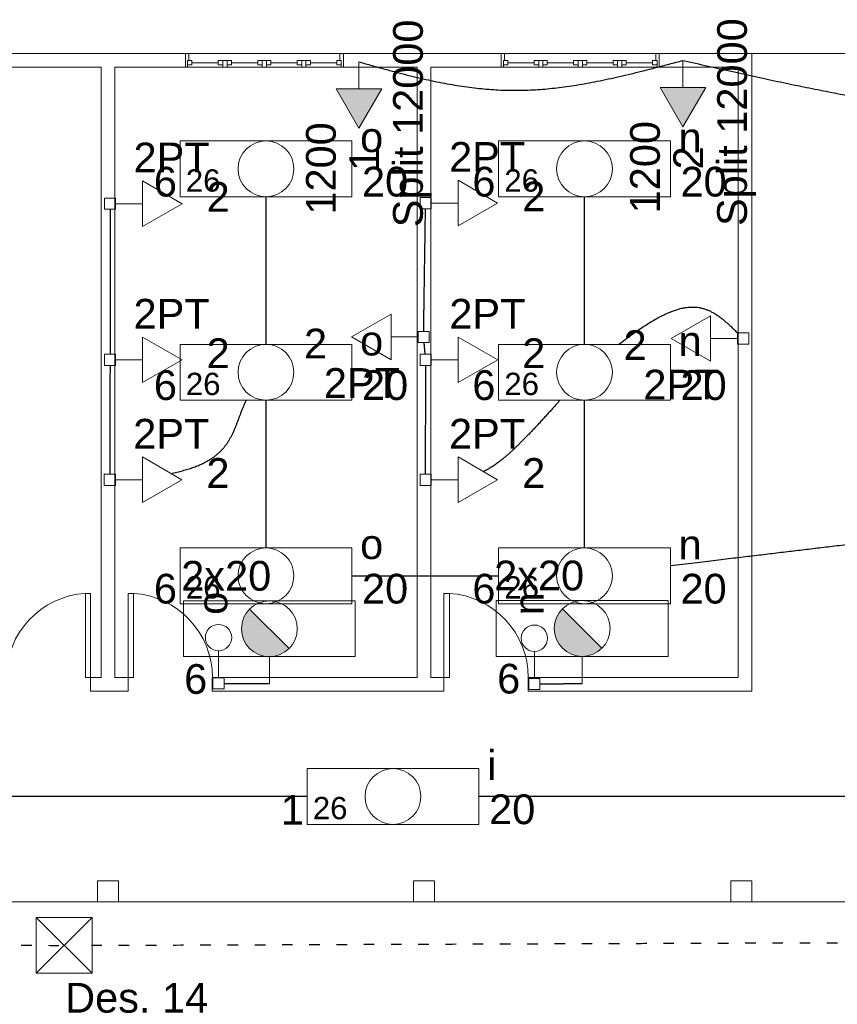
# Model space of a CAD drawing. Header units: metres. Extents: x -81 to 1042, y -541 to 334.
# Tile 92 of 130: x 808 to 816, y 217 to 226. Entities that reach past the tile are written whole.
import ezdxf

# ---------------------------------------------------------------- set-up
doc = ezdxf.new("R2010")
doc.units = ezdxf.units.M
doc.linetypes.add('DOT2', pattern=[3.175, 0, -3.175])
for name, color, linetype, lineweight in [('Arquitetura ', 134, 'Continuous', 5), ('EL-Condutos', 4, 'Continuous', 30), ('EL-Pontos', 9, 'Continuous', 20), ('EL-Textos pontos', 5, 'Continuous', 20), ('P-SIMBOL', 5, 'Continuous', 20)]:
    doc.layers.add(name, color=color, linetype=linetype, lineweight=lineweight)
doc.styles.add('Arial', font='arial.ttf', dxfattribs={"height": 0.025})

msp = doc.modelspace()

# ---------------------------------------------------------------- hatches: boundary and pattern name
at = {"layer": 'P-SIMBOL', "linetype": 'Continuous'}
for points in [[(811.1782, 225.4583), (811.3947, 225.0833), (811.6112, 225.4583)], [(814.2545, 225.4711), (814.471, 225.0961), (814.6875, 225.4711)], [(810.356, 220.5147), (810.3368, 220.491), (810.3283, 220.4828), (810.3219, 220.4717), (810.3089, 220.4482), (810.3037, 220.4393), (810.3004, 220.4326), (810.2982, 220.4252), (810.2956, 220.4174), (810.2907, 220.4022), (810.2889, 220.3947), (810.2855, 220.3836), (810.2829, 220.3702), (810.2818, 220.3557), (810.2803, 220.3457), (810.2788, 220.3356), (810.2792, 220.3237), (810.2803, 220.3078), (810.2814, 220.3013), (810.2825, 220.289), (810.2837, 220.2819), (810.2848, 220.2771), (810.2863, 220.2693), (810.2878, 220.2637), (810.2904, 220.2574), (810.2926, 220.2515), (810.2941, 220.2448), (810.2963, 220.2403), (810.2956, 220.2377), (810.2978, 220.2306), (810.3, 220.2232), (810.3019, 220.2199), (810.303, 220.2154), (810.3063, 220.2106), (810.3078, 220.2076), (810.3104, 220.2024), (810.3149, 220.197), (810.3193, 220.1885), (810.3227, 220.1836), (810.3249, 220.1795), (810.3286, 220.174), (810.3305, 220.1695), (810.335, 220.1658), (810.3387, 220.161), (810.3435, 220.1558), (810.3498, 220.1494), (810.3554, 220.1427), (810.3591, 220.1394), (810.3632, 220.1342), (810.371, 220.1271), (810.3769, 220.1242), (810.3825, 220.119), (810.3881, 220.116), (810.3911, 220.1138), (810.3985, 220.1089), (810.4026, 220.1045), (810.4123, 220.0996), (810.4167, 220.0963), (810.4227, 220.0937), (810.4271, 220.0911), (810.4301, 220.0896), (810.4342, 220.0885), (810.4368, 220.0859), (810.4494, 220.0822), (810.4557, 220.0792), (810.4598, 220.077), (810.4632, 220.0762), (810.4654, 220.0744), (810.4702, 220.0744), (810.4728, 220.0732), (810.4762, 220.0732), (810.4814, 220.0721), (810.4884, 220.0703), (810.4955, 220.0692), (810.5003, 220.068), (810.5063, 220.0662), (810.5434, 220.0623)], [(810.7308, 220.14), (810.356, 220.5147), (810.5434, 220.0623)], [(813.3274, 220.517), (813.3082, 220.4932), (813.2997, 220.4851), (813.2934, 220.4739), (813.2804, 220.4505), (813.2752, 220.4416), (813.2718, 220.4349), (813.2696, 220.4274), (813.267, 220.4196), (813.2621, 220.4044), (813.2603, 220.397), (813.2569, 220.3858), (813.2543, 220.3724), (813.2532, 220.3579), (813.2517, 220.3479), (813.2503, 220.3379), (813.2506, 220.326), (813.2517, 220.31), (813.2529, 220.3035), (813.254, 220.2912), (813.2551, 220.2842), (813.2562, 220.2793), (813.2577, 220.2715), (813.2592, 220.266), (813.2618, 220.2596), (813.264, 220.2537), (813.2655, 220.247), (813.2677, 220.2425), (813.267, 220.2399), (813.2692, 220.2329), (813.2714, 220.2255), (813.2733, 220.2221), (813.2744, 220.2176), (813.2778, 220.2128), (813.2792, 220.2098), (813.2818, 220.2046), (813.2863, 220.1992), (813.2908, 220.1907), (813.2941, 220.1859), (813.2963, 220.1818), (813.3001, 220.1762), (813.3019, 220.1717), (813.3064, 220.168), (813.3101, 220.1632), (813.3149, 220.158), (813.3212, 220.1517), (813.3268, 220.145), (813.3305, 220.1416), (813.3346, 220.1364), (813.3424, 220.1294), (813.3484, 220.1264), (813.3539, 220.1212), (813.3595, 220.1182), (813.3625, 220.116), (813.3699, 220.1112), (813.374, 220.1067), (813.3837, 220.1019), (813.3881, 220.0985), (813.3941, 220.0959), (813.3985, 220.0933), (813.4015, 220.0918), (813.4056, 220.0907), (813.4082, 220.0881), (813.4208, 220.0844), (813.4272, 220.0814), (813.4312, 220.0792), (813.4346, 220.0785), (813.4368, 220.0766), (813.4417, 220.0766), (813.4443, 220.0755), (813.4476, 220.0755), (813.4528, 220.0744), (813.4599, 220.0725), (813.4669, 220.0714), (813.4718, 220.0703), (813.4777, 220.0684), (813.5148, 220.0646)], [(813.7022, 220.1422), (813.3274, 220.517), (813.5148, 220.0646)], [(810.7308, 220.14), (810.7211, 220.1313), (810.7131, 220.1242), (810.7013, 220.1158), (810.6882, 220.107), (810.6831, 220.1027), (810.6784, 220.0996), (810.6741, 220.097), (810.668, 220.0946), (810.6512, 220.0869), (810.6441, 220.0842), (810.63, 220.0775), (810.6192, 220.0738), (810.6098, 220.0727), (810.592, 220.0684), (810.5843, 220.0667), (810.5762, 220.0653), (810.5434, 220.0623)], [(813.7022, 220.1422), (813.6926, 220.1335), (813.6845, 220.1264), (813.6727, 220.118), (813.6596, 220.1093), (813.6546, 220.1049), (813.6498, 220.1019), (813.6455, 220.0992), (813.6394, 220.0968), (813.6226, 220.0891), (813.6155, 220.0864), (813.6014, 220.0797), (813.5907, 220.076), (813.5812, 220.075), (813.5634, 220.0706), (813.5557, 220.0689), (813.5476, 220.0676), (813.5148, 220.0646)]]:
    msp.add_hatch(color=256, dxfattribs=at).paths.add_polyline_path(points)

# ---------------------------------------------------------------- linework, layer by layer
at = {"layer": 'Arquitetura ', "color": 7}
for p, q in [((809.7463, 225.7936), (807.9463, 225.7936)), ((809.7463, 225.6636), (809.7463, 225.7936)), ((809.7783, 225.7936), (809.7463, 225.7936)), ((809.7783, 225.7256), (809.7783, 225.7936)), ((811.2133, 225.7936), (811.2463, 225.7936)), ((811.2133, 225.7936), (811.2133, 225.7256)), ((812.7463, 225.7936), (811.2463, 225.7936)), ((811.2463, 225.7936), (811.2463, 225.6636)), ((812.7463, 225.6636), (812.7463, 225.7936)), ((812.7783, 225.7936), (812.7463, 225.7936)), ((812.7783, 225.7256), (812.7783, 225.7936)), ((814.2133, 225.7936), (814.2463, 225.7936)), ((814.2133, 225.7936), (814.2133, 225.7256)), ((815.1263, 225.7936), (814.2463, 225.7936)), ((814.2463, 225.7936), (814.2463, 225.6636)), ((815.1263, 219.7336), (815.1263, 225.7936)), ((807.9463, 225.6636), (808.9463, 225.6636)), ((808.9463, 225.6636), (808.9463, 219.8636)), ((809.0763, 225.6636), (809.7463, 225.6636)), ((809.0763, 219.8636), (809.0763, 225.6636)), ((809.7463, 225.6636), (809.7663, 225.6636)), ((809.7663, 225.7256), (809.8083, 225.7256)), ((809.7663, 225.6836), (809.7663, 225.7256)), ((809.7663, 225.7256), (809.7663, 225.6636)), ((809.7663, 225.6836), (809.8083, 225.6836)), ((809.8083, 225.6836), (809.8083, 225.7256)), ((810.0583, 225.7056), (809.8083, 225.7056)), ((810.0583, 225.7256), (810.0583, 225.6836)), ((810.0583, 225.7256), (810.1833, 225.7256)), ((810.0583, 225.6836), (810.1013, 225.6836)), ((810.1013, 225.7256), (810.1013, 225.6636)), ((810.1013, 225.6636), (810.1413, 225.6636)), ((810.1413, 225.6636), (810.1413, 225.7256)), ((810.1833, 225.6836), (810.1413, 225.6836)), ((810.1833, 225.7256), (810.1833, 225.6836)), ((810.4333, 225.7056), (810.1833, 225.7056)), ((810.4333, 225.7256), (810.5583, 225.7256)), ((810.4333, 225.6836), (810.4333, 225.7256)), ((810.4763, 225.6836), (810.4333, 225.6836)), ((810.4763, 225.6636), (810.4763, 225.7256)), ((810.5163, 225.6636), (810.4763, 225.6636)), ((810.5163, 225.7256), (810.5163, 225.6636)), ((810.5583, 225.6836), (810.5163, 225.6836)), ((810.5583, 225.7256), (810.5583, 225.6836)), ((810.8083, 225.7056), (810.5583, 225.7056)), ((810.8083, 225.7256), (810.8513, 225.7256)), ((810.8083, 225.6836), (810.8083, 225.7256)), ((810.8083, 225.6836), (810.8513, 225.6836)), ((810.8513, 225.6836), (810.8513, 225.7256)), ((810.8513, 225.6636), (810.8513, 225.7256)), ((810.8913, 225.7256), (810.8513, 225.7256)), ((810.8913, 225.6636), (810.8513, 225.6636)), ((810.8913, 225.6836), (810.8913, 225.7256)), ((810.9333, 225.7256), (810.8913, 225.7256)), ((810.8913, 225.6636), (810.8913, 225.7256)), ((810.9333, 225.6836), (810.8913, 225.6836)), ((810.9333, 225.6836), (810.9333, 225.7256)), ((811.1833, 225.7056), (810.9333, 225.7056)), ((811.1833, 225.6836), (811.1833, 225.7256)), ((811.2263, 225.7256), (811.1833, 225.7256)), ((811.2263, 225.6836), (811.1833, 225.6836)), ((811.2263, 225.7256), (811.2133, 225.7256)), ((811.2263, 225.6836), (811.2263, 225.7256)), ((811.2263, 225.7256), (811.2263, 225.6636)), ((811.2463, 225.6636), (811.2263, 225.6636)), ((811.2463, 225.6636), (811.9463, 225.6636)), ((812.0763, 225.6636), (812.7463, 225.6636)), ((812.7463, 225.6636), (812.7663, 225.6636)), ((812.7663, 225.7256), (812.8083, 225.7256)), ((812.7663, 225.6836), (812.7663, 225.7256)), ((812.7663, 225.7256), (812.7663, 225.6636)), ((812.7663, 225.6836), (812.8083, 225.6836)), ((812.8083, 225.6836), (812.8083, 225.7256)), ((813.0583, 225.7056), (812.8083, 225.7056)), ((813.0583, 225.7256), (813.0583, 225.6836)), ((813.0583, 225.7256), (813.1833, 225.7256)), ((813.0583, 225.6836), (813.1013, 225.6836)), ((813.1013, 225.7256), (813.1013, 225.6636)), ((813.1013, 225.6636), (813.1413, 225.6636)), ((813.1413, 225.6636), (813.1413, 225.7256)), ((813.1833, 225.6836), (813.1413, 225.6836)), ((813.1833, 225.7256), (813.1833, 225.6836)), ((813.4333, 225.7056), (813.1833, 225.7056)), ((813.4333, 225.7256), (813.5583, 225.7256)), ((813.4333, 225.6836), (813.4333, 225.7256)), ((813.4763, 225.6836), (813.4333, 225.6836)), ((813.4763, 225.6636), (813.4763, 225.7256)), ((813.5163, 225.6636), (813.4763, 225.6636)), ((813.5163, 225.7256), (813.5163, 225.6636)), ((813.5583, 225.6836), (813.5163, 225.6836)), ((813.5583, 225.7256), (813.5583, 225.6836)), ((813.8083, 225.7056), (813.5583, 225.7056)), ((813.8083, 225.7256), (813.8513, 225.7256)), ((813.8083, 225.6836), (813.8083, 225.7256)), ((813.8083, 225.6836), (813.8513, 225.6836)), ((813.8513, 225.6836), (813.8513, 225.7256)), ((813.8513, 225.6636), (813.8513, 225.7256)), ((813.8913, 225.7256), (813.8513, 225.7256)), ((813.8913, 225.6636), (813.8513, 225.6636)), ((813.8913, 225.6836), (813.8913, 225.7256)), ((813.9333, 225.7256), (813.8913, 225.7256)), ((813.8913, 225.6636), (813.8913, 225.7256)), ((813.9333, 225.6836), (813.8913, 225.6836)), ((813.9333, 225.6836), (813.9333, 225.7256)), ((814.1833, 225.7056), (813.9333, 225.7056)), ((814.1833, 225.6836), (814.1833, 225.7256)), ((814.2263, 225.7256), (814.1833, 225.7256)), ((814.2263, 225.6836), (814.1833, 225.6836)), ((814.2263, 225.7256), (814.2133, 225.7256)), ((814.2263, 225.6836), (814.2263, 225.7256)), ((814.2263, 225.7256), (814.2263, 225.6636)), ((814.2463, 225.6636), (814.2263, 225.6636)), ((814.2463, 225.6636), (814.9963, 225.6636)), ((814.9963, 225.6636), (814.9963, 219.8636)), ((808.7963, 219.8636), (808.7963, 220.6636)), ((808.8463, 220.6636), (808.7963, 220.6636)), ((808.8463, 219.8636), (808.8463, 220.6636)), ((809.2013, 220.6636), (809.2533, 220.6636)), ((809.2013, 219.8636), (809.2013, 220.6636)), ((809.2533, 219.8636), (809.2533, 220.6636)), ((812.2013, 220.6636), (812.2533, 220.6636)), ((812.2013, 219.8636), (812.2013, 220.6636)), ((812.2533, 219.8636), (812.2533, 220.6636)), ((808.8463, 219.8636), (808.7963, 219.8636)), ((808.9463, 219.8636), (808.8463, 219.8636)), ((808.8463, 219.8636), (808.8463, 219.7336)), ((809.1013, 219.8636), (809.0763, 219.8636)), ((809.2013, 219.8636), (809.1013, 219.8636)), ((809.2013, 219.7336), (809.2013, 219.8636)), ((809.2013, 219.8636), (809.2533, 219.8636)), ((810.0013, 219.8636), (810.0013, 219.7336)), ((811.9463, 219.8636), (810.0013, 219.8636)), ((812.2013, 219.8636), (812.0763, 219.8636)), ((812.2013, 219.7336), (812.2013, 219.8636)), ((812.2013, 219.8636), (812.2533, 219.8636)), ((813.0013, 219.8636), (813.0013, 219.7336)), ((814.9963, 219.8636), (813.0083, 219.8636)), ((808.8463, 219.7336), (809.1013, 219.7336)), ((808.8713, 219.7336), (809.2013, 219.7336)), ((810.0013, 219.7336), (812.2013, 219.7336)), ((813.0013, 219.7336), (815.1263, 219.7336)), ((809.1113, 217.9336), (808.9113, 217.9336)), ((808.9113, 217.9336), (808.9113, 217.7336)), ((809.1113, 217.7336), (809.1113, 217.9336)), ((812.1113, 217.9336), (811.9113, 217.9336)), ((811.9113, 217.9336), (811.9113, 217.7336)), ((812.1113, 217.7336), (812.1113, 217.9336)), ((815.1263, 217.9336), (814.9263, 217.9336)), ((814.9263, 217.9336), (814.9263, 217.7336)), ((815.1263, 217.7336), (815.1263, 217.9336)), ((808.9113, 217.7336), (809.1113, 217.7336)), ((811.9113, 217.7336), (812.1113, 217.7336)), ((814.9263, 217.7336), (815.1263, 217.7336))]:
    msp.add_line(p, q, dxfattribs=at)
at = {"layer": 'Arquitetura ', "color": 8}
for p, q in [((809.7463, 225.7936), (811.2463, 225.7936)), ((812.7463, 225.7936), (814.2463, 225.7936)), ((816.1063, 225.7936), (815.1263, 225.7936)), ((811.2463, 225.6636), (809.7463, 225.6636)), ((814.2463, 225.6636), (812.7463, 225.6636)), ((806.4513, 217.7336), (808.9113, 217.7336)), ((809.1113, 217.7336), (811.9113, 217.7336)), ((812.1113, 217.7336), (814.9263, 217.7336)), ((815.1263, 217.7336), (816.1063, 217.7336))]:
    msp.add_line(p, q, dxfattribs=at)
for centre, start, end in [((808.8463, 219.8636), 93.6474, 180), ((809.2013, 219.8636), 0, 86.3526), ((812.2013, 219.8636), 0, 86.3526)]:
    msp.add_arc(centre, 0.8017, start, end, dxfattribs=at)
at = {"layer": 'EL-Condutos', "linetype": 'Continuous'}
for points in [[(811.3947, 225.7143), (811.5207, 225.6778), (811.6415, 225.644), (811.7576, 225.6129), (811.8692, 225.5844), (811.9768, 225.5586), (812.0807, 225.5355), (812.1814, 225.515), (812.2791, 225.4971), (812.3744, 225.4817), (812.4675, 225.469), (812.5589, 225.4587), (812.649, 225.4511), (812.738, 225.4459), (812.8265, 225.4433), (812.9147, 225.4431), (813.0031, 225.4454), (813.092, 225.4501), (813.1819, 225.4573), (813.273, 225.4669), (813.3659, 225.4789), (813.4608, 225.4933), (813.5582, 225.51), (813.6584, 225.5291), (813.7618, 225.5505), (813.8688, 225.5743), (813.9797, 225.6003), (814.0951, 225.6286), (814.2151, 225.6592), (814.3403, 225.692), (814.471, 225.7271)], [(814.4711, 225.727), (814.7103, 225.6729), (814.9444, 225.6206), (815.1733, 225.5702), (815.3975, 225.5221), (815.6171, 225.4764), (815.8322, 225.4333), (816.0431, 225.3931), (816.2501, 225.3559), (816.4533, 225.3219), (816.6529, 225.2914), (816.8492, 225.2646), (817.0424, 225.2416), (817.2326, 225.2227), (817.4202, 225.208), (817.6052, 225.1979), (817.7879, 225.1924), (817.9685, 225.1918), (818.1473, 225.1963), (818.3245, 225.2061), (818.5001, 225.2215), (818.6746, 225.2425), (818.848, 225.2695), (819.0206, 225.3026), (819.1926, 225.342), (819.3642, 225.388), (819.5357, 225.4407), (819.7072, 225.5004), (819.8789, 225.5672), (820.0511, 225.6414), (820.2239, 225.7232)], [(810.5113, 224.4313), (810.5113, 224.3698), (810.5113, 224.3114), (810.5113, 224.2558), (810.5113, 224.2028), (810.5113, 224.1522), (810.5113, 224.1038), (810.5113, 224.0573), (810.5113, 224.0126), (810.5113, 223.9695), (810.5113, 223.9276), (810.5113, 223.8868), (810.5113, 223.8469), (810.5113, 223.8077), (810.5113, 223.7688), (810.5113, 223.7303), (810.5113, 223.6917), (810.5113, 223.6528), (810.5113, 223.6136), (810.5113, 223.5737), (810.5113, 223.5329), (810.5113, 223.491), (810.5113, 223.4479), (810.5113, 223.4032), (810.5113, 223.3567), (810.5113, 223.3083), (810.5113, 223.2577), (810.5113, 223.2047), (810.5113, 223.1491), (810.5113, 223.0906), (810.5113, 223.0291)], [(813.5363, 223.0291), (813.5363, 223.0906), (813.5363, 223.1491), (813.5363, 223.2047), (813.5363, 223.2577), (813.5363, 223.3083), (813.5363, 223.3567), (813.5363, 223.4032), (813.5363, 223.4479), (813.5363, 223.491), (813.5363, 223.5329), (813.5363, 223.5737), (813.5363, 223.6136), (813.5363, 223.6528), (813.5363, 223.6917), (813.5363, 223.7303), (813.5363, 223.7688), (813.5363, 223.8077), (813.5363, 223.8469), (813.5363, 223.8868), (813.5363, 223.9276), (813.5363, 223.9695), (813.5363, 224.0126), (813.5363, 224.0573), (813.5363, 224.1038), (813.5363, 224.1522), (813.5363, 224.2028), (813.5363, 224.2558), (813.5363, 224.3114), (813.5363, 224.3698), (813.5363, 224.4313)], [(809.0301, 224.3126), (809.0301, 224.2474), (809.0301, 224.1861), (809.0301, 224.1286), (809.0301, 224.0745), (809.0301, 224.0235), (809.0301, 223.9754), (809.0301, 223.9298), (809.0301, 223.8865), (809.0301, 223.8452), (809.0301, 223.8056), (809.0301, 223.7674), (809.0301, 223.7303), (809.0301, 223.6941), (809.0301, 223.6584), (809.0301, 223.6231), (809.0301, 223.5877), (809.0301, 223.552), (809.0301, 223.5158), (809.0301, 223.4787), (809.0301, 223.4404), (809.0301, 223.4008), (809.0301, 223.3594), (809.0301, 223.316), (809.0301, 223.2703), (809.0301, 223.2221), (809.0301, 223.171), (809.0301, 223.1168), (809.0301, 223.0592), (809.0301, 222.9978), (809.0301, 222.9325)], [(812.0092, 223.1532), (812.01, 223.208), (812.0108, 223.2595), (812.0115, 223.308), (812.0122, 223.3536), (812.0128, 223.3966), (812.0134, 223.4372), (812.014, 223.4757), (812.0146, 223.5123), (812.0151, 223.5473), (812.0156, 223.5808), (812.0161, 223.6132), (812.0165, 223.6446), (812.017, 223.6753), (812.0174, 223.7056), (812.0179, 223.7356), (812.0183, 223.7655), (812.0188, 223.7958), (812.0193, 223.8265), (812.0197, 223.8579), (812.0202, 223.8902), (812.0207, 223.9238), (812.0212, 223.9587), (812.0218, 223.9954), (812.0224, 224.0339), (812.023, 224.0745), (812.0236, 224.1175), (812.0243, 224.1631), (812.025, 224.2115), (812.0258, 224.263), (812.0266, 224.3178)], [(813.862, 223.0297), (813.9263, 223.0785), (813.9876, 223.1232), (814.0459, 223.1641), (814.1013, 223.2011), (814.1541, 223.2344), (814.2042, 223.2641), (814.2519, 223.2903), (814.2974, 223.313), (814.3406, 223.3324), (814.3818, 223.3486), (814.4212, 223.3616), (814.4587, 223.3716), (814.4947, 223.3786), (814.5292, 223.3827), (814.5623, 223.3841), (814.5942, 223.3829), (814.625, 223.379), (814.6549, 223.3727), (814.684, 223.364), (814.7124, 223.353), (814.7403, 223.3398), (814.7678, 223.3245), (814.7951, 223.3072), (814.8222, 223.2881), (814.8493, 223.2671), (814.8765, 223.2443), (814.9041, 223.22), (814.9321, 223.1942), (814.9606, 223.1669), (814.9898, 223.1383)], [(812.0239, 222.9335), (812.0235, 222.9381), (812.0231, 222.9424), (812.0227, 222.9466), (812.0223, 222.9507), (812.022, 222.9547), (812.0216, 222.9585), (812.0213, 222.9623), (812.0209, 222.9659), (812.0206, 222.9695), (812.0203, 222.973), (812.0199, 222.9764), (812.0196, 222.9798), (812.0193, 222.9832), (812.019, 222.9865), (812.0187, 222.9899), (812.0184, 222.9932), (812.018, 222.9965), (812.0177, 222.9999), (812.0174, 223.0032), (812.0171, 223.0067), (812.0168, 223.0101), (812.0164, 223.0137), (812.0161, 223.0173), (812.0158, 223.021), (812.0154, 223.0248), (812.015, 223.0287), (812.0147, 223.0327), (812.0143, 223.0369), (812.0139, 223.0412), (812.0135, 223.0456)], [(809.03, 222.8284), (809.03, 222.78), (809.0299, 222.7344), (809.0299, 222.6916), (809.0298, 222.6512), (809.0298, 222.6132), (809.0297, 222.5772), (809.0297, 222.543), (809.0296, 222.5105), (809.0296, 222.4795), (809.0296, 222.4497), (809.0295, 222.421), (809.0295, 222.393), (809.0295, 222.3657), (809.0294, 222.3389), (809.0294, 222.3122), (809.0294, 222.2855), (809.0293, 222.2586), (809.0293, 222.2313), (809.0293, 222.2034), (809.0292, 222.1746), (809.0292, 222.1449), (809.0292, 222.1138), (809.0291, 222.0814), (809.0291, 222.0472), (809.029, 222.0112), (809.029, 221.9731), (809.0289, 221.9328), (809.0289, 221.89), (809.0288, 221.8444), (809.0288, 221.796)], [(812.0275, 221.796), (812.0275, 221.8444), (812.0276, 221.89), (812.0276, 221.9328), (812.0277, 221.9731), (812.0277, 222.0112), (812.0278, 222.0472), (812.0278, 222.0814), (812.0279, 222.1138), (812.0279, 222.1449), (812.0279, 222.1746), (812.028, 222.2034), (812.028, 222.2313), (812.028, 222.2586), (812.0281, 222.2855), (812.0281, 222.3122), (812.0281, 222.3389), (812.0282, 222.3657), (812.0282, 222.393), (812.0282, 222.421), (812.0283, 222.4497), (812.0283, 222.4795), (812.0283, 222.5105), (812.0284, 222.543), (812.0284, 222.5772), (812.0285, 222.6132), (812.0285, 222.6512), (812.0286, 222.6916), (812.0286, 222.7344), (812.0287, 222.78), (812.0287, 222.8284)], [(809.6079, 221.8028), (809.6659, 221.8153), (809.72, 221.8289), (809.7701, 221.8434), (809.8166, 221.8588), (809.8597, 221.8751), (809.8994, 221.8923), (809.9359, 221.9103), (809.9696, 221.9292), (810.0004, 221.9488), (810.0287, 221.9693), (810.0545, 221.9904), (810.0781, 222.0123), (810.0997, 222.0349), (810.1193, 222.0581), (810.1373, 222.082), (810.1538, 222.1065), (810.1689, 222.1315), (810.1828, 222.1571), (810.1958, 222.1833), (810.2079, 222.2099), (810.2195, 222.237), (810.2306, 222.2646), (810.2414, 222.2926), (810.2521, 222.3209), (810.2629, 222.3497), (810.274, 222.3788), (810.2855, 222.4082), (810.2977, 222.4379), (810.3107, 222.4678), (810.3246, 222.498)], [(810.5113, 222.498), (810.5113, 222.4365), (810.5113, 222.378), (810.5113, 222.3224), (810.5113, 222.2694), (810.5113, 222.2188), (810.5113, 222.1704), (810.5113, 222.124), (810.5113, 222.0793), (810.5113, 222.0361), (810.5113, 221.9942), (810.5113, 221.9534), (810.5113, 221.9135), (810.5113, 221.8743), (810.5113, 221.8355), (810.5113, 221.7969), (810.5113, 221.7583), (810.5113, 221.7195), (810.5113, 221.6802), (810.5113, 221.6403), (810.5113, 221.5995), (810.5113, 221.5577), (810.5113, 221.5145), (810.5113, 221.4698), (810.5113, 221.4234), (810.5113, 221.3749), (810.5113, 221.3244), (810.5113, 221.2714), (810.5113, 221.2158), (810.5113, 221.1573), (810.5113, 221.0958)], [(813.3029, 222.498), (813.2678, 222.4585), (813.2337, 222.4204), (813.2008, 222.3837), (813.1688, 222.3484), (813.1378, 222.3144), (813.1077, 222.2816), (813.0786, 222.2502), (813.0503, 222.22), (813.0229, 222.191), (812.9963, 222.1632), (812.9704, 222.1366), (812.9452, 222.1112), (812.9208, 222.0868), (812.897, 222.0636), (812.8739, 222.0414), (812.8513, 222.0203), (812.8293, 222.0001), (812.8079, 221.981), (812.7869, 221.9629), (812.7664, 221.9457), (812.7463, 221.9294), (812.7266, 221.914), (812.7072, 221.8995), (812.6881, 221.8858), (812.6694, 221.873), (812.6509, 221.8609), (812.6326, 221.8496), (812.6144, 221.8391), (812.5964, 221.8293), (812.5786, 221.8201)], [(813.5363, 221.0958), (813.5363, 221.1573), (813.5363, 221.2158), (813.5363, 221.2714), (813.5363, 221.3244), (813.5363, 221.3749), (813.5363, 221.4234), (813.5363, 221.4698), (813.5363, 221.5145), (813.5363, 221.5577), (813.5363, 221.5995), (813.5363, 221.6403), (813.5363, 221.6802), (813.5363, 221.7195), (813.5363, 221.7583), (813.5363, 221.7969), (813.5363, 221.8355), (813.5363, 221.8743), (813.5363, 221.9135), (813.5363, 221.9534), (813.5363, 221.9942), (813.5363, 222.0361), (813.5363, 222.0793), (813.5363, 222.124), (813.5363, 222.1704), (813.5363, 222.2188), (813.5363, 222.2694), (813.5363, 222.3224), (813.5363, 222.378), (813.5363, 222.4365), (813.5363, 222.498)], [(814.3528, 220.9279), (814.4686, 220.9417), (814.5789, 220.9549), (814.6842, 220.9675), (814.785, 220.9796), (814.8818, 220.9911), (814.9749, 221.0023), (815.0649, 221.013), (815.1522, 221.0235), (815.2373, 221.0336), (815.3206, 221.0436), (815.4025, 221.0534), (815.4836, 221.0631), (815.5643, 221.0727), (815.645, 221.0824), (815.7262, 221.0921), (815.8084, 221.1019), (815.8919, 221.1119), (815.9774, 221.1221), (816.0651, 221.1326), (816.1556, 221.1435), (816.2494, 221.1547), (816.3469, 221.1663), (816.4485, 221.1785), (816.5547, 221.1912), (816.6659, 221.2045), (816.7827, 221.2184), (816.9054, 221.2331), (817.0346, 221.2486), (817.1706, 221.2648), (817.314, 221.282)], [(811.3287, 220.8303), (811.3829, 220.8303), (811.4354, 220.8303), (811.4864, 220.8303), (811.5361, 220.8303), (811.5844, 220.8303), (811.6317, 220.8303), (811.6778, 220.8303), (811.7231, 220.8303), (811.7676, 220.8303), (811.8113, 220.8303), (811.8545, 220.8303), (811.8972, 220.8303), (811.9396, 220.8303), (811.9818, 220.8303), (812.0238, 220.8303), (812.0658, 220.8303), (812.108, 220.8303), (812.1504, 220.8303), (812.1931, 220.8303), (812.2363, 220.8303), (812.28, 220.8303), (812.3245, 220.8303), (812.3697, 220.8303), (812.4159, 220.8303), (812.4631, 220.8303), (812.5115, 220.8303), (812.5612, 220.8303), (812.6122, 220.8303), (812.6647, 220.8303), (812.7188, 220.8303)], [(810.1135, 219.808), (810.1319, 219.8079), (810.1493, 219.8078), (810.1657, 219.8077), (810.1812, 219.8076), (810.1958, 219.8075), (810.2098, 219.8074), (810.2231, 219.8074), (810.2358, 219.8073), (810.2481, 219.8072), (810.26, 219.8071), (810.2715, 219.8071), (810.2829, 219.807), (810.294, 219.8069), (810.3052, 219.8068), (810.3163, 219.8068), (810.3276, 219.8067), (810.339, 219.8066), (810.3507, 219.8066), (810.3628, 219.8065), (810.3753, 219.8064), (810.3884, 219.8063), (810.402, 219.8062), (810.4164, 219.8062), (810.4315, 219.8061), (810.4475, 219.806), (810.4645, 219.8059), (810.4825, 219.8057), (810.5015, 219.8056), (810.5218, 219.8055), (810.5434, 219.8054)], [(813.113, 219.8028), (813.1301, 219.803), (813.1462, 219.8032), (813.1614, 219.8034), (813.1758, 219.8035), (813.1895, 219.8037), (813.2025, 219.8038), (813.2149, 219.804), (813.2267, 219.8041), (813.2382, 219.8043), (813.2492, 219.8044), (813.26, 219.8045), (813.2706, 219.8047), (813.2811, 219.8048), (813.2915, 219.8049), (813.3019, 219.805), (813.3125, 219.8052), (813.3232, 219.8053), (813.3342, 219.8054), (813.3455, 219.8056), (813.3573, 219.8057), (813.3695, 219.8058), (813.3823, 219.806), (813.3958, 219.8061), (813.41, 219.8063), (813.425, 219.8065), (813.4409, 219.8067), (813.4577, 219.8069), (813.4756, 219.8071), (813.4946, 219.8073), (813.5148, 219.8076)], [(810.9041, 218.7336), (810.6295, 218.7336), (810.3696, 218.7336), (810.1234, 218.7336), (809.8898, 218.7336), (809.6677, 218.7336), (809.4562, 218.7336), (809.2541, 218.7336), (809.0605, 218.7336), (808.8741, 218.7336), (808.6941, 218.7336), (808.5194, 218.7336), (808.3488, 218.7336), (808.1814, 218.7336), (808.0161, 218.7336), (807.8519, 218.7336), (807.6876, 218.7336), (807.5223, 218.7336), (807.3549, 218.7336), (807.1844, 218.7336), (807.0096, 218.7336), (806.8296, 218.7336), (806.6433, 218.7336), (806.4496, 218.7336), (806.2475, 218.7336), (806.036, 218.7336), (805.814, 218.7336), (805.5803, 218.7336), (805.3341, 218.7336), (805.0742, 218.7336), (804.7996, 218.7336)], [(820.6376, 218.7336), (820.2668, 218.7336), (819.9168, 218.7336), (819.5861, 218.7336), (819.2732, 218.7336), (818.9767, 218.7336), (818.695, 218.7336), (818.4267, 218.7336), (818.1702, 218.7336), (817.9242, 218.7336), (817.687, 218.7336), (817.4573, 218.7336), (817.2335, 218.7336), (817.0142, 218.7336), (816.7979, 218.7336), (816.583, 218.7336), (816.3681, 218.7336), (816.1518, 218.7336), (815.9324, 218.7336), (815.7086, 218.7336), (815.4789, 218.7336), (815.2418, 218.7336), (814.9957, 218.7336), (814.7393, 218.7336), (814.4709, 218.7336), (814.1892, 218.7336), (813.8927, 218.7336), (813.5798, 218.7336), (813.2491, 218.7336), (812.8991, 218.7336), (812.5284, 218.7336)]]:
    msp.add_spline(points, degree=3, dxfattribs=at)
at = {"layer": 'EL-Condutos', "linetype": 'DOT2', "ltscale": 0.05}
for points in [[(792.4027, 217.3992), (793.406, 217.3941), (794.3117, 217.3896), (795.1267, 217.3855), (795.8582, 217.3818), (796.513, 217.3786), (797.0983, 217.3756), (797.6212, 217.373), (798.0886, 217.3707), (798.5076, 217.3686), (798.8852, 217.3668), (799.2285, 217.3651), (799.5445, 217.3636), (799.8402, 217.3621), (800.1228, 217.3607), (800.3992, 217.3594), (800.6765, 217.358), (800.9617, 217.3567), (801.2618, 217.3552), (801.584, 217.3536), (801.9352, 217.3519), (802.3224, 217.35), (802.7528, 217.3479), (803.2334, 217.3455), (803.7712, 217.3428), (804.3732, 217.3398), (805.0465, 217.3364), (805.7981, 217.3326), (806.6351, 217.3284), (807.5645, 217.3238), (808.5933, 217.3186)], [(808.8528, 217.3195), (809.613, 217.3223), (810.3221, 217.3248), (810.9836, 217.3272), (811.6013, 217.3294), (812.1787, 217.3315), (812.7195, 217.3334), (813.2273, 217.3352), (813.7057, 217.3369), (814.1583, 217.3385), (814.5887, 217.34), (815.0007, 217.3414), (815.3977, 217.3428), (815.7835, 217.3441), (816.1616, 217.3454), (816.5357, 217.3467), (816.9094, 217.3479), (817.2863, 217.3492), (817.67, 217.3505), (818.0643, 217.3518), (818.4726, 217.3532), (818.8986, 217.3546), (819.346, 217.3561), (819.8183, 217.3576), (820.3192, 217.3593), (820.8523, 217.3611), (821.4212, 217.363), (822.0296, 217.365), (822.6811, 217.3672), (823.3793, 217.3696), (824.1278, 217.3721)]]:
    msp.add_spline(points, degree=3, dxfattribs=at)
at = {"layer": 'EL-Pontos'}
for p, q in [((811.9463, 225.6636), (811.9463, 219.8636)), ((812.0763, 225.6636), (812.0763, 219.8636))]:
    msp.add_line(p, q, dxfattribs=at)
at = {"layer": 'P-SIMBOL'}
for p, q in [((811.3947, 225.4583), (811.3947, 225.7143)), ((814.471, 225.4711), (814.471, 225.7271)), ((811.3947, 225.0833), (811.1782, 225.4583)), ((811.1782, 225.4583), (811.6112, 225.4583)), ((811.6112, 225.4583), (811.3947, 225.0833)), ((814.471, 225.0961), (814.2545, 225.4711)), ((814.2545, 225.4711), (814.6875, 225.4711)), ((814.6875, 225.4711), (814.471, 225.0961)), ((809.6953, 224.9619), (811.3273, 224.9619)), ((809.6953, 224.9619), (809.6953, 224.4319)), ((811.3273, 224.9619), (811.3273, 224.4319)), ((812.7203, 224.9619), (814.3523, 224.9619)), ((812.7203, 224.9619), (812.7203, 224.4319)), ((814.3523, 224.9619), (814.3523, 224.4319)), ((809.3391, 224.5822), (809.7141, 224.3657)), ((809.3391, 224.1492), (809.3391, 224.5822)), ((812.3365, 224.5879), (812.7115, 224.3714)), ((812.3365, 224.1549), (812.3365, 224.5879)), ((809.6953, 224.4319), (811.3273, 224.4319)), ((812.7203, 224.4319), (814.3523, 224.4319)), ((808.977, 224.3127), (808.977, 224.4187)), ((808.977, 224.4187), (809.0831, 224.4187)), ((809.0831, 224.4187), (809.0831, 224.3127)), ((809.3391, 224.3657), (809.0831, 224.3657)), ((809.7141, 224.3657), (809.3391, 224.1492)), ((811.9744, 224.3184), (811.9744, 224.4245)), ((811.9744, 224.4245), (812.0805, 224.4245)), ((812.0805, 224.4245), (812.0805, 224.3184)), ((812.3365, 224.3714), (812.0805, 224.3714)), ((812.7115, 224.3714), (812.3365, 224.1549)), ((809.0831, 224.3127), (808.977, 224.3127)), ((812.0805, 224.3184), (811.9744, 224.3184)), ((811.3243, 223.0997), (811.6993, 223.3162)), ((811.6993, 223.3162), (811.6993, 222.8832)), ((814.3595, 223.0847), (814.7345, 223.3012)), ((814.7345, 223.3012), (814.7345, 222.8682)), ((811.9553, 223.0467), (811.9553, 223.1527)), ((811.9553, 223.1527), (812.0614, 223.1527)), ((812.0614, 223.1527), (812.0614, 223.0467)), ((814.9906, 223.0317), (814.9906, 223.1378)), ((814.9906, 223.1378), (815.0966, 223.1378)), ((815.0966, 223.1378), (815.0966, 223.0317)), ((809.3391, 223.0983), (809.7141, 222.8818)), ((809.3391, 222.6653), (809.3391, 223.0983)), ((809.6953, 223.0286), (811.3273, 223.0286)), ((809.6953, 223.0286), (809.6953, 222.4986)), ((811.6993, 222.8832), (811.3243, 223.0997)), ((811.3273, 223.0286), (811.3273, 222.4986)), ((811.6993, 223.0997), (811.9553, 223.0997)), ((812.0614, 223.0467), (811.9553, 223.0467)), ((812.3378, 223.0983), (812.7128, 222.8818)), ((812.3378, 222.6653), (812.3378, 223.0983)), ((812.7203, 223.0286), (814.3523, 223.0286)), ((812.7203, 223.0286), (812.7203, 222.4986)), ((814.3523, 223.0286), (814.3523, 222.4986)), ((814.7345, 222.8682), (814.3595, 223.0847)), ((814.7345, 223.0847), (814.9906, 223.0847)), ((815.0966, 223.0317), (814.9906, 223.0317)), ((808.977, 222.8288), (808.977, 222.9348)), ((808.977, 222.9348), (809.0831, 222.9348)), ((809.0831, 222.9348), (809.0831, 222.8288)), ((811.9757, 222.8288), (811.9757, 222.9348)), ((811.9757, 222.9348), (812.0818, 222.9348)), ((812.0818, 222.9348), (812.0818, 222.8288)), ((809.3391, 222.8818), (809.0831, 222.8818)), ((809.7141, 222.8818), (809.3391, 222.6653)), ((812.3378, 222.8818), (812.0818, 222.8818)), ((812.7128, 222.8818), (812.3378, 222.6653)), ((809.0831, 222.8288), (808.977, 222.8288)), ((812.0818, 222.8288), (811.9757, 222.8288)), ((809.6953, 222.4986), (811.3273, 222.4986)), ((812.7203, 222.4986), (814.3523, 222.4986)), ((809.3377, 221.9592), (809.7127, 221.7427)), ((809.3377, 221.5262), (809.3377, 221.9592)), ((812.3364, 221.9592), (812.7114, 221.7427)), ((812.3364, 221.5262), (812.3364, 221.9592)), ((808.9756, 221.6897), (808.9756, 221.7957)), ((808.9756, 221.7957), (809.0817, 221.7957)), ((809.0817, 221.7957), (809.0817, 221.6897)), ((809.3377, 221.7427), (809.0817, 221.7427)), ((809.7127, 221.7427), (809.3377, 221.5262)), ((811.9743, 221.6897), (811.9743, 221.7957)), ((811.9743, 221.7957), (812.0804, 221.7957)), ((812.0804, 221.7957), (812.0804, 221.6897)), ((812.3364, 221.7427), (812.0804, 221.7427)), ((812.7114, 221.7427), (812.3364, 221.5262)), ((809.0817, 221.6897), (808.9756, 221.6897)), ((812.0804, 221.6897), (811.9743, 221.6897)), ((809.6953, 221.0953), (811.3273, 221.0953)), ((809.6953, 221.0953), (809.6953, 220.5653)), ((811.3273, 221.0953), (811.3273, 220.5653)), ((812.7203, 221.0953), (814.3523, 221.0953)), ((812.7203, 221.0953), (812.7203, 220.5653)), ((814.3523, 221.0953), (814.3523, 220.5653)), ((809.7274, 220.0623), (809.7274, 220.5923)), ((811.3594, 220.5923), (809.7274, 220.5923)), ((811.3594, 220.0623), (811.3594, 220.5923)), ((812.6988, 220.0646), (812.6988, 220.5946)), ((814.3308, 220.5946), (812.6988, 220.5946)), ((814.3308, 220.0646), (814.3308, 220.5946)), ((809.6953, 220.5653), (811.3273, 220.5653)), ((810.7308, 220.14), (810.356, 220.5147)), ((812.7203, 220.5653), (814.3523, 220.5653)), ((813.7022, 220.1422), (813.3274, 220.517)), ((811.3594, 220.0623), (809.7274, 220.0623)), ((810.0606, 220.1184), (810.0606, 219.8614)), ((810.5434, 219.8054), (810.5434, 220.0623)), ((814.3308, 220.0646), (812.6988, 220.0646)), ((813.0607, 220.1122), (813.0607, 219.8552)), ((813.5148, 219.8076), (813.5148, 220.0646)), ((810.0076, 219.8614), (810.1137, 219.8614)), ((810.0076, 219.7554), (810.0076, 219.8614)), ((810.1137, 219.8614), (810.1137, 219.7554)), ((813.0077, 219.8552), (813.1137, 219.8552)), ((813.0077, 219.7492), (813.0077, 219.8552)), ((813.1137, 219.8552), (813.1137, 219.7492)), ((810.1137, 219.7554), (810.0076, 219.7554)), ((813.1137, 219.7492), (813.0077, 219.7492)), ((810.9014, 218.9986), (812.5334, 218.9986)), ((810.9014, 218.9986), (810.9014, 218.4686)), ((812.5334, 218.9986), (812.5334, 218.4686)), ((810.9014, 218.4686), (812.5334, 218.4686)), ((808.329, 217.5844), (808.859, 217.5844)), ((808.329, 217.5844), (808.329, 217.0544)), ((808.329, 217.5844), (808.859, 217.0544)), ((808.859, 217.5844), (808.329, 217.0544)), ((808.859, 217.5844), (808.859, 217.0544)), ((808.329, 217.0544), (808.859, 217.0544))]:
    msp.add_line(p, q, dxfattribs=at)
for centre, radius in [((810.5113, 224.6969), 0.265), ((813.5363, 224.6969), 0.265), ((810.5113, 222.7636), 0.265), ((813.5363, 222.7636), 0.265), ((810.5113, 220.8303), 0.265), ((813.5363, 220.8303), 0.265), ((810.5434, 220.3273), 0.265), ((813.5148, 220.3296), 0.265), ((810.0606, 220.2434), 0.125), ((813.0607, 220.2372), 0.125), ((811.7174, 218.7336), 0.265)]:
    msp.add_circle(centre, radius, dxfattribs=at)

# ---------------------------------------------------------------- texts
at = {"layer": 'EL-Textos pontos', "char_height": 0.2824, "rotation": 90.00021, "line_spacing_factor": 0.798, "style": 'Arial'}
for s, insert, width, attachment_point in [('Split 12000', (815.1643, 225.1406), 3.72768, 8), ('Split 12000', (812.0863, 225.1286), 3.72768, 8), ('1200', (811.1781, 224.7006), 1.35552, 8), ('1200', (814.2561, 224.7126), 1.35552, 8), ('1', (811.5861, 224.7856), 0.33888, 8), ('2', (814.6631, 224.8006), 0.33888, 8), ('o', (810.1481, 220.4596), 0.33888, 7), ('n', (813.1481, 220.4546), 0.33888, 7)]:
    msp.add_mtext(s, dxfattribs=dict(at, insert=insert, width=width, attachment_point=attachment_point))
at = {"layer": 'EL-Textos pontos', "char_height": 0.2824, "line_spacing_factor": 0.798, "style": 'Arial'}
for s, insert, width, attachment_point in [('o', (811.4053, 224.8528), 0.33888, 7), ('n', (814.4303, 224.8528), 0.33888, 7), ('2PT', (809.6153, 224.6638), 1.01664, 8), ('2PT', (812.6123, 224.6688), 1.01664, 8), ('6', (809.4463, 224.4298), 0.33888, 7), ('20', (811.4233, 224.4298), 0.67776, 7), ('6', (812.4713, 224.4298), 0.33888, 7), ('20', (814.4483, 224.4298), 0.67776, 7), ('2', (810.0573, 224.2888), 0.33888, 8), ('2', (813.0553, 224.2938), 0.33888, 8), ('2PT', (809.6153, 223.1788), 1.01664, 8), ('2PT', (812.6143, 223.1788), 1.01664, 8), ('2', (810.9823, 222.8958), 0.33888, 8), ('o', (811.4053, 222.9198), 0.33888, 7), ('2', (814.0173, 222.8808), 0.33888, 8), ('n', (814.4303, 222.9198), 0.33888, 7), ('2', (810.0573, 222.8038), 0.33888, 8), ('2', (813.0543, 222.8038), 0.33888, 8), ('6', (809.4463, 222.4968), 0.33888, 7), ('2PT', (811.4223, 222.5208), 1.01664, 8), ('20', (811.4233, 222.4968), 0.67776, 7), ('6', (812.4713, 222.4968), 0.33888, 7), ('2PT', (814.4573, 222.5058), 1.01664, 8), ('20', (814.4483, 222.4968), 0.67776, 7), ('2PT', (809.6123, 222.0388), 1.01664, 8), ('2PT', (812.6113, 222.0388), 1.01664, 8), ('2', (810.0553, 221.6658), 0.33888, 8), ('2', (813.0543, 221.6658), 0.33888, 8), ('o', (811.4053, 220.9858), 0.33888, 7), ('n', (814.4303, 220.9858), 0.33888, 7), ('6', (809.4463, 220.5628), 0.33888, 7), ('20', (811.4233, 220.5628), 0.67776, 7), ('6', (812.4713, 220.5628), 0.33888, 7), ('20', (814.4483, 220.5628), 0.67776, 7), ('6', (809.9533, 219.7048), 0.33888, 9), ('6', (812.9263, 219.7078), 0.33888, 9), ('i', (812.6113, 218.8898), 0.33888, 7), ('1', (810.6523, 218.4668), 0.33888, 7), ('20', (812.6303, 218.4668), 0.67776, 7), ('Des. 14', (809.2833, 216.6758), 2.37216, 8)]:
    msp.add_mtext(s, dxfattribs=dict(at, insert=insert, width=width, attachment_point=attachment_point))
at = {"layer": 'P-SIMBOL', "line_spacing_factor": 0.798, "style": 'Arial'}
for s, insert, char_height, width, attachment_point in [('26', (809.7503, 224.4775), 0.2118, 0.50832, 7), ('26', (812.7753, 224.4775), 0.2118, 0.50832, 7), ('26', (809.7503, 222.5445), 0.2118, 0.50832, 7), ('26', (812.7753, 222.5445), 0.2118, 0.50832, 7), ('2x20', (810.5613, 220.6848), 0.2824, 1.35552, 9), ('2x20', (813.5333, 220.6878), 0.2824, 1.35552, 9), ('26', (809.7503, 220.6115), 0.2118, 0.50832, 7), ('26', (812.7753, 220.6115), 0.2118, 0.50832, 7), ('26', (810.9563, 218.5145), 0.2118, 0.50832, 7)]:
    msp.add_mtext(s, dxfattribs=dict(at, insert=insert, char_height=char_height, width=width, attachment_point=attachment_point))

doc.saveas('drawing.dxf')
